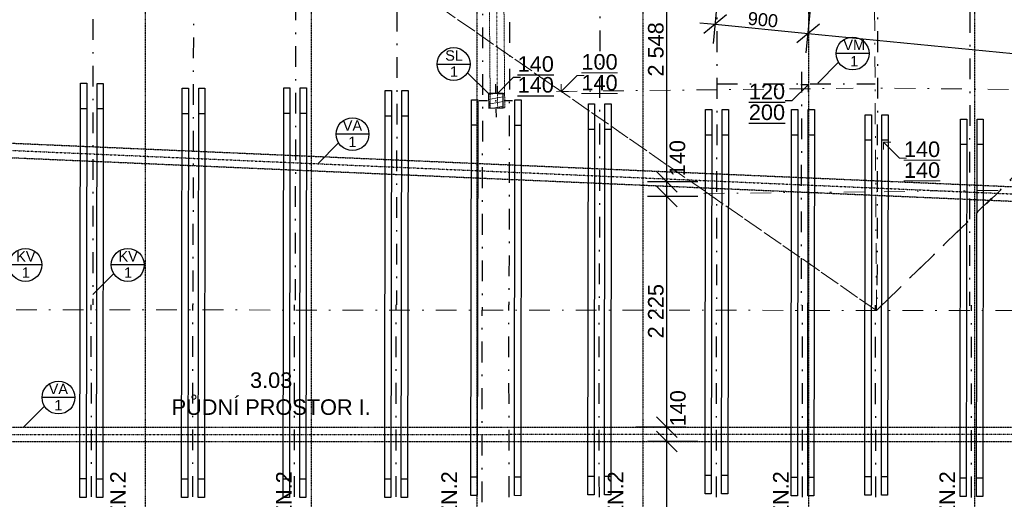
# Model space of a CAD drawing. Header units: millimetres. Extents: x -23738 to 4435, y -2716 to 20653.
# Tile 81 of 160: x -12343 to -2844, y 2438 to 7067. Entities that reach past the tile are written whole.
import ezdxf

# ---------------------------------------------------------------- set-up
doc = ezdxf.new("R2010")
doc.units = ezdxf.units.MM
doc.header["$MEASUREMENT"] = 0
for name, pattern in [('Wipeout_Contour', [1000, 0, -1000]), ('Čerchovaná', [450, 200, -117.5, 15, -117.5]), ('Čerchovaná M', [4.5, 2.5, -0.85, 0.3, -0.85]), ('Čerchovaná S', [3.5, 1.5, -0.85, 0.3, -0.85])]:
    doc.linetypes.add(name, pattern=pattern)
for name, color, linetype in [('9._POHLED ZÁPADNÍ_2_0', 7, 'Continuous'), ('9._POHLED ZÁPADNÍ_2_2D prvky - obecné', 7, 'Continuous'), ('9._POHLED ZÁPADNÍ_2_Anotace - SP', 7, 'Continuous'), ('9._POHLED ZÁPADNÍ_2_Konstrukce - krov', 7, 'Continuous'), ('9._POHLED ZÁPADNÍ_2_Kóty - SP', 7, 'Continuous'), ('9._POHLED ZÁPADNÍ_2_Nové_Anotace - SP', 7, 'Continuous'), ('9._POHLED ZÁPADNÍ_2_Nové_Konstrukce - krov', 7, 'Continuous'), ('9._POHLED ZÁPADNÍ_2_Nové_Kresby a obrázky', 7, 'Continuous'), ('9._POHLED ZÁPADNÍ_2_Nové_Kóty - SP', 7, 'Continuous'), ('9._POHLED ZÁPADNÍ_2_Nové_Popis', 7, 'Continuous'), ('9._POHLED ZÁPADNÍ_2_Nové_Výplně – Řezové', 7, 'Continuous'), ('9._POHLED ZÁPADNÍ_2_Popis', 7, 'Continuous'), ('9._POHLED ZÁPADNÍ_2_Zóny', 7, 'Continuous')]:
    doc.layers.add(name, color=color, linetype=linetype)
doc.styles.add('GENEROVANÝ_STYL_1', font='txt')
doc.styles.add('GENEROVANÝ_STYL_2', font='arial.ttf')

msp = doc.modelspace()

# ---------------------------------------------------------------- linework, layer by layer
at = {"layer": '9._POHLED ZÁPADNÍ_2_2D prvky - obecné', "color": 214, "linetype": 'Čerchovaná', "lineweight": 20}
for p, q in [((-4077.2, 4260.2), (-4140.9, 14406.2)), ((-4077.2, 4260.2), (-205.3, 8040.7)), ((-20477.7, 4271.9), (-359.7, 4258.9))]:
    msp.add_line(p, q, dxfattribs=at)
at = {"layer": '9._POHLED ZÁPADNÍ_2_Anotace - SP', "color": 8, "linetype": 'Continuous', "lineweight": 13}
for p, q in [((-6965.8, 6528.3), (-7119, 6375.1)), ((-6897.1, 6528.3), (-6965.8, 6528.3)), ((-7119, 6375.1), (-7119, 6445.8)), ((-7119, 6375.1), (-7048.2, 6375.1)), ((-3854.9, 5730.4), (-4008.1, 5883.6)), ((-4008.1, 5883.6), (-3937.4, 5883.6)), ((-4008.1, 5883.6), (-4008.1, 5812.9)), ((-3786.3, 5730.4), (-3854.9, 5730.4))]:
    msp.add_line(p, q, dxfattribs=at)
at = {"layer": '9._POHLED ZÁPADNÍ_2_Konstrukce - krov', "color": 8, "linetype": 'Čerchovaná', "lineweight": 13}
for p, q in [((-612.6, 7623.8), (-4077.2, 4260.2)), ((-7164.7, 6374.6), (-4301.7, 6404.8)), ((-1902.2, 6383.9), (-4090.7, 6407)), ((-2903.6, 5419.3), (-4014.8, 5406.8)), ((-5743, 5389.5), (-4072.9, 5407.1))]:
    msp.add_line(p, q, dxfattribs=at)
at = {"layer": '9._POHLED ZÁPADNÍ_2_Nové_Anotace - SP', "color": 1, "linetype": 'Continuous', "lineweight": 25}
for p, q in [((-4889.1, 6285.5), (-4735.9, 6438.7)), ((-4735.9, 6438.7), (-4806.6, 6438.7)), ((-4735.9, 6438.7), (-4735.9, 6367.9)), ((-4957.7, 6285.5), (-4889.1, 6285.5))]:
    msp.add_line(p, q, dxfattribs=at)
at = {"layer": '9._POHLED ZÁPADNÍ_2_Nové_Konstrukce - krov', "color": 1, "linetype": 'Čerchovaná', "lineweight": 25}
for p, q in [((-11637.1, 9321.9), (-11637.1, 4316.3)), ((-10663.2, 9145.2), (-10672.4, 4315.7)), ((-9676.8, 9061.3), (-9685.9, 4313.8)), ((-8700.1, 8954.4), (-8709, 4314.4)), ((-7614.3, 8842.6), (-7622.9, 4313.8)), ((-7874, 8792.2), (-7882.7, 4263.5)), ((-6743.4, 8763.7), (-6752, 4313)), ((-3173.3, 8491.7), (-3181.3, 4304.4)), ((-5614, 8304.6), (-5621.8, 4262.2)), ((-4064.8, 8304.9), (-4072.6, 4262.4)), ((-4800.6, 6564.8), (-4804.9, 4311.7)), ((-5617.5, 6448.6), (-4090.7, 6448.6)), ((-11649.5, 212.6), (-11652.1, 4316.3)), ((-10669.9, 211.9), (-10672.4, 4315.7)), ((-9689.4, 211.3), (-9691.9, 4315)), ((-8709.5, 210.7), (-8712, 4314.4)), ((-7620.4, 210), (-7622.9, 4313.8)), ((-6749.4, 209.2), (-6752, 4313)), ((-4788.9, 208), (-4791.4, 4311.8)), ((-4083.1, 207.6), (-4085.6, 4311.3)), ((-3159.3, 207), (-3161.9, 4310.7)), ((-7880.2, 159.7), (-7882.7, 4263.5)), ((-5619.2, 208.7), (-5621.7, 4262.2))]:
    msp.add_line(p, q, dxfattribs=at)
at = {"layer": '9._POHLED ZÁPADNÍ_2_Nové_Konstrukce - krov', "color": 1, "linetype": 'Continuous', "lineweight": 25}
for p, q in [((-11761.5, 2456.5), (-11756.3, 6452.9)), ((-11756.3, 6452.9), (-11696.3, 6452.9)), ((-11696.3, 6452.9), (-11701.5, 2456.5)), ((-11601.5, 2456.3), (-11596.3, 6452.7)), ((-11596.3, 6452.7), (-11536.3, 6452.7)), ((-11536.3, 6452.7), (-11541.5, 2456.3)), ((-10780.8, 2456.4), (-10775.7, 6405.6)), ((-10775.7, 6405.6), (-10715.7, 6405.5)), ((-10715.7, 6405.5), (-10720.8, 2456.3)), ((-10620.8, 2456.2), (-10615.7, 6405.4)), ((-10615.7, 6405.4), (-10555.7, 6405.3)), ((-10555.7, 6405.3), (-10560.8, 2456.1)), ((-9801.2, 2456.4), (-9796.1, 6409.4)), ((-9796.1, 6409.4), (-9736.1, 6409.3)), ((-9736.1, 6409.3), (-9741.2, 2456.3)), ((-9641.2, 2456.2), (-9636.1, 6409.2)), ((-9636.1, 6409.2), (-9576.1, 6409.1)), ((-9576.1, 6409.1), (-9581.2, 2456.1)), ((-8821.3, 2456.4), (-8816.2, 6383.5)), ((-8816.2, 6383.5), (-8756.2, 6383.5)), ((-8756.2, 6383.5), (-8761.3, 2456.3)), ((-8661.3, 2456.2), (-8656.2, 6383.3)), ((-8656.2, 6383.3), (-8596.2, 6383.3)), ((-8596.2, 6383.3), (-8601.3, 2456.1)), ((-7989.5, 2473.6), (-7984.5, 6293.9)), ((-7984.5, 6293.9), (-7924.5, 6293.9)), ((-7924.5, 6293.9), (-7929.5, 2473.5)), ((-7569.7, 2473.4), (-7564.7, 6293.7)), ((-7564.7, 6293.7), (-7504.7, 6293.6)), ((-7504.7, 6293.6), (-7509.7, 2473.3)), ((-11696.6, 6206.5), (-11756.6, 6206.6)), ((-11536.6, 6206.3), (-11596.6, 6206.4)), ((-6861.2, 2481.3), (-6856.3, 6254.8)), ((-6856.3, 6254.8), (-6796.3, 6254.8)), ((-6796.3, 6254.8), (-6801.2, 2481.3)), ((-6701.2, 2481.1), (-6696.3, 6254.6)), ((-6696.3, 6254.6), (-6636.3, 6254.5)), ((-6636.3, 6254.5), (-6641.2, 2481.1)), ((-5731, 2490.9), (-5726.2, 6199.5)), ((-5726.2, 6199.5), (-5666.2, 6199.5)), ((-5666.2, 6199.5), (-5671, 2490.8)), ((-5571, 2490.7), (-5566.2, 6199.3)), ((-5566.2, 6199.3), (-5506.2, 6199.3)), ((-5506.2, 6199.3), (-5511, 2490.6)), ((-4900.7, 2471.6), (-4895.8, 6199.5)), ((-4895.8, 6199.5), (-4835.8, 6199.4)), ((-4835.8, 6199.4), (-4840.7, 2471.5)), ((-4740.7, 2471.4), (-4735.8, 6199.3)), ((-4735.8, 6199.3), (-4675.8, 6199.2)), ((-4675.8, 6199.2), (-4680.7, 2471.3)), ((-10716, 6159.1), (-10776, 6159.2)), ((-10556, 6158.9), (-10616, 6159)), ((-9736.4, 6162.9), (-9796.4, 6163)), ((-9576.4, 6162.7), (-9636.4, 6162.8)), ((-8756.5, 6137.1), (-8816.5, 6137.2)), ((-8596.5, 6136.9), (-8656.5, 6137)), ((-4189.5, 2478.4), (-4184.7, 6149.9)), ((-4184.7, 6149.9), (-4124.7, 6149.8)), ((-4124.7, 6149.8), (-4129.5, 2478.4)), ((-4029.5, 2478.2), (-4024.7, 6149.7)), ((-4024.7, 6149.7), (-3964.7, 6149.6)), ((-3964.7, 6149.6), (-3969.5, 2478.2)), ((-3271.1, 2465.2), (-3266.4, 6108)), ((-3266.4, 6108), (-3206.4, 6107.9)), ((-3206.4, 6107.9), (-3211.1, 2465.1)), ((-3111.1, 2465), (-3106.4, 6107.7)), ((-3106.4, 6107.7), (-3046.4, 6107.7)), ((-3046.4, 6107.7), (-3051.1, 2464.9)), ((-7924.9, 6047.5), (-7984.9, 6047.6)), ((-7505.1, 6047.3), (-7565.1, 6047.3)), ((-6796.6, 6008.4), (-6856.6, 6008.5)), ((-6636.6, 6008.2), (-6696.6, 6008.2)), ((-5666.5, 5953.1), (-5726.5, 5953.2)), ((-5506.5, 5952.9), (-5566.5, 5953)), ((-4836.2, 5953), (-4896.2, 5953.1)), ((-4676.2, 5952.8), (-4736.2, 5952.9)), ((-4125.1, 5903.5), (-4185.1, 5903.5)), ((-3965.1, 5903.3), (-4025.1, 5903.3)), ((-3206.7, 5861.5), (-3266.7, 5861.6)), ((-3046.7, 5861.3), (-3106.7, 5861.4)), ((-5670.8, 2668.5), (-5730.8, 2668.6)), ((-5510.8, 2668.3), (-5570.8, 2668.4)), ((-11701.2, 2634.2), (-11761.2, 2634.2)), ((-11541.2, 2633.9), (-11601.2, 2634)), ((-10720.6, 2634), (-10780.6, 2634.1)), ((-10560.6, 2633.8), (-10620.6, 2633.9)), ((-9741, 2634), (-9801, 2634.1)), ((-9581, 2633.8), (-9641, 2633.9)), ((-8761.1, 2634), (-8821.1, 2634.1)), ((-8601.1, 2633.8), (-8661.1, 2633.9)), ((-7929.3, 2651.2), (-7989.3, 2651.3)), ((-7509.5, 2651), (-7569.5, 2651.1)), ((-6801, 2659), (-6861, 2659)), ((-6641, 2658.8), (-6701, 2658.8)), ((-4840.4, 2649.2), (-4900.4, 2649.3)), ((-4680.4, 2649), (-4740.4, 2649.1)), ((-4129.3, 2656.1), (-4189.3, 2656.1)), ((-3969.3, 2655.9), (-4029.3, 2655.9)), ((-3210.9, 2642.8), (-3270.9, 2642.9)), ((-3050.9, 2642.6), (-3110.9, 2642.7)), ((-7929.5, 2473.5), (-7989.5, 2473.6)), ((-7509.7, 2473.3), (-7569.7, 2473.4)), ((-6801.2, 2481.3), (-6861.2, 2481.3)), ((-6641.2, 2481.1), (-6701.2, 2481.1)), ((-5671, 2490.8), (-5731, 2490.9)), ((-5511, 2490.6), (-5571, 2490.7)), ((-4840.7, 2471.5), (-4900.7, 2471.6)), ((-4680.7, 2471.3), (-4740.7, 2471.4)), ((-4129.5, 2478.4), (-4189.5, 2478.4)), ((-3969.5, 2478.2), (-4029.5, 2478.2)), ((-11701.5, 2456.5), (-11761.5, 2456.5)), ((-11541.5, 2456.3), (-11601.5, 2456.3)), ((-10720.8, 2456.3), (-10780.8, 2456.4)), ((-10560.8, 2456.1), (-10620.8, 2456.2)), ((-9741.2, 2456.3), (-9801.2, 2456.4)), ((-9581.2, 2456.1), (-9641.2, 2456.2)), ((-8761.3, 2456.3), (-8821.3, 2456.4)), ((-8601.3, 2456.1), (-8661.3, 2456.2)), ((-3211.1, 2465.1), (-3271.1, 2465.2)), ((-3051.1, 2464.9), (-3111.1, 2465))]:
    msp.add_line(p, q, dxfattribs=at)
at = {"layer": '9._POHLED ZÁPADNÍ_2_Nové_Konstrukce - krov', "color": 1, "linetype": 'Čerchovaná M', "lineweight": 25}
for p, q in [((-15764, 6020.7), (-491.5, 5356.6)), ((-15770.1, 5880.8), (-497.6, 5216.8)), ((-15807.8, 3134.7), (-507.3, 3135.7)), ((-15807.8, 3134.7), (-507.3, 3135.7)), ((-15807.8, 2994.7), (-507.3, 2995.7)), ((-15807.8, 2994.7), (-507.3, 2995.7))]:
    msp.add_line(p, q, dxfattribs=at)
at = {"layer": '9._POHLED ZÁPADNÍ_2_Nové_Konstrukce - krov', "color": 1, "linetype": 'Čerchovaná S', "lineweight": 25}
for p, q in [((-15767, 5950.8), (-494.6, 5286.7)), ((-15807.8, 3064.7), (-507.3, 3065.7)), ((-15807.8, 3064.7), (-507.3, 3065.7))]:
    msp.add_line(p, q, dxfattribs=at)
at = {"layer": '9._POHLED ZÁPADNÍ_2_Nové_Kresby a obrázky', "color": 1, "linetype": 'Continuous', "lineweight": 25}
msp.add_line((-7512.6, 6508.1), (-7581.2, 6508.1), dxfattribs=at)
at = {"layer": '9._POHLED ZÁPADNÍ_2_Nové_Kóty - SP', "color": 1, "linetype": 'Continuous', "lineweight": 25}
for p, q in [((-6099.3, 5500.9), (-6099.3, 8048.6)), ((-5651, 6836), (-5603.3, 7321.1)), ((-4755.3, 6748), (-4707.7, 7233.1)), ((-5782, 7037.2), (-5632.7, 7022.6)), ((-5523.4, 7112.3), (-5742, 6932.8)), ((-5632.7, 7022.6), (-4737, 6934.6)), ((-4627.7, 7024.3), (-4846.3, 6844.8)), ((-4737, 6934.6), (-424.6, 6510.8)), ((-6199.3, 5600.9), (-5999.3, 5400.9)), ((-5799.3, 5500.9), (-6286.8, 5500.9)), ((-6199.3, 5460.8), (-5999.3, 5260.8)), ((-6099.3, 5360.8), (-6099.3, 5500.9)), ((-5799.3, 5360.8), (-6286.8, 5360.8)), ((-6099.3, 3135.3), (-6099.3, 5360.8)), ((-6199.3, 3235.3), (-5999.3, 3035.3)), ((-5911.8, 3135.3), (-6399.3, 3135.3)), ((-6099.3, 2995.3), (-6099.3, 3135.3)), ((-6199.3, 3095.3), (-5999.3, 2895.3)), ((-5799.3, 2995.3), (-6286.8, 2995.3)), ((-6099.3, 752.9), (-6099.3, 2995.3))]:
    msp.add_line(p, q, dxfattribs=at)
at = {"layer": '9._POHLED ZÁPADNÍ_2_Nové_Popis', "color": 1, "linetype": 'Čerchovaná M', "lineweight": 25}
for p, q in [((-11132.3, 8764.3), (-11132.3, 750.7)), ((-9532.3, 8764.3), (-9532.3, 750.7)), ((-7932.3, 8764.3), (-7932.3, 750.7)), ((-6332.3, 8764.3), (-6332.3, 750.7)), ((-4732.3, 8764.3), (-4732.3, 750.7)), ((-3132.3, 8764.3), (-3132.3, 750.7))]:
    msp.add_line(p, q, dxfattribs=at)
at = {"layer": '9._POHLED ZÁPADNÍ_2_Nové_Popis', "color": 1, "linetype": 'Continuous', "lineweight": 25}
for p, q in [((-4442.2, 6656.5), (-4643.8, 6454.9)), ((-4148.9, 6740.2), (-4466, 6740.2)), ((-8314.5, 6639.3), (-7997.4, 6639.3)), ((-8973.2, 5962.2), (-9290.4, 5962.2)), ((-9266.5, 5878.5), (-9468.1, 5676.9)), ((-12128.8, 4700.1), (-12446, 4700.1)), ((-11142.2, 4700.1), (-11459.3, 4700.1)), ((-11435.4, 4616.4), (-11637.1, 4414.8)), ((-11810.4, 3420.3), (-12127.6, 3420.3)), ((-12103.7, 3336.6), (-12305.3, 3134.9))]:
    msp.add_line(p, q, dxfattribs=at)
for centre in [(-4307.5, 6740.2), (-8156, 6639.3), (-9131.8, 5962.2), (-12287.4, 4700.1), (-11300.7, 4700.1), (-11969, 3420.3)]:
    msp.add_circle(centre, 158.6, dxfattribs=at)

# ---------------------------------------------------------------- texts
at = {"layer": '9._POHLED ZÁPADNÍ_2_0', "color": 1, "linetype": 'Continuous', "lineweight": 25, "char_height": 150, "attachment_point": 7, "rotation": 90, "style": 'GENEROVANÝ_STYL_1'}
for insert in [(-11317.3, 1020.4), (-9717.3, 1020.4), (-8122.9, 1020.4), (-6517.3, 1020.4), (-4922.9, 1020.4), (-3317.3, 1020.4)]:
    msp.add_mtext('\\A1;{\\pql;\\fArial|b0|i0|c238|p38;IPE 240 - POZN.2}', dxfattribs=dict(at, insert=insert))
at = {"layer": '9._POHLED ZÁPADNÍ_2_Anotace - SP', "color": 1, "linetype": 'Continuous', "lineweight": 25, "char_height": 150, "attachment_point": 5, "line_spacing_factor": 0.804162, "style": 'GENEROVANÝ_STYL_1'}
for s, insert in [('\\A1;{\\pqc;\\fArial|b0|i0|c238|p38;\\L\\L1\\fArial|b0|i0|c238|p38;\\L\\L4\\fArial|b0|i0|c238|p38;\\L\\L0\\P\\pqc;\\fArial|b0|i0|c238|p38;140}', (-7364.3, 6538.1)), ('\\A1;{\\pqc;\\fArial|b0|i0|c238|p38;\\L\\L120\\P\\pqc;\\fArial|b0|i0|c238|p38;20\\fArial|b0|i0|c238|p38;0}', (-5133.8, 6273.1))]:
    msp.add_mtext(s, dxfattribs=dict(at, insert=insert))
at = {"layer": '9._POHLED ZÁPADNÍ_2_Anotace - SP', "color": 8, "linetype": 'Continuous', "lineweight": 13, "char_height": 150, "attachment_point": 5, "line_spacing_factor": 0.804162, "style": 'GENEROVANÝ_STYL_1'}
for s, insert in [('\\A1;{\\pqc;\\fArial|b0|i0|c238|p38;\\L\\L1\\fArial|b0|i0|c238|p38;\\L\\L0\\fArial|b0|i0|c238|p38;\\L\\L0\\P\\pqc;\\fArial|b0|i0|c238|p38;140}', (-6748.8, 6558.3)), ('\\A1;{\\pqc;\\fArial|b0|i0|c238|p38;\\L\\L1\\fArial|b0|i0|c238|p38;\\L\\L4\\fArial|b0|i0|c238|p38;\\L\\L0\\P\\pqc;\\fArial|b0|i0|c238|p38;140}', (-3638, 5715.1))]:
    msp.add_mtext(s, dxfattribs=dict(at, insert=insert))
at = {"layer": '9._POHLED ZÁPADNÍ_2_Kóty - SP', "color": 1, "linetype": 'Continuous', "lineweight": 25, "attachment_point": 7, "style": 'GENEROVANÝ_STYL_2'}
for s, insert, char_height, width, rotation in [('\\A1;{\\pql;\\fArial|b0|i0|c0|p38;900}', (-5324, 7017.4), 125, 284.572, 354.38801), ('\\A1;{\\pql;\\fArial|b0|i0|c0|p38;2\xa0548}', (-6129.3, 6518.3), 150, 512.914, 90), ('\\A1;{\\pql;\\fArial|b0|i0|c0|p38;140}', (-5920.9, 5555.8), 150, 341.487, 90), ('\\A1;{\\pql;\\fArial|b0|i0|c0|p38;2\xa0225}', (-6129.3, 3991.6), 150, 512.914, 90), ('\\A1;{\\pql;\\fArial|b0|i0|c0|p38;140}', (-5916.1, 3141.7), 150, 341.487, 90)]:
    msp.add_mtext(s, dxfattribs=dict(at, insert=insert, char_height=char_height, width=width, rotation=rotation))
at = {"layer": '9._POHLED ZÁPADNÍ_2_Popis', "color": 1, "linetype": 'Continuous', "lineweight": 25, "char_height": 100, "attachment_point": 5, "style": 'GENEROVANÝ_STYL_1'}
for s, insert, line_spacing_factor in [('\\A1;{\\pqc;\\fArial|b0|i0|c238|p38;VM\\P\\pqc;\\fArial|b0|i0|c238|p38;1}', (-4292.1, 6744.8), 0.9406), ('\\A1;{\\pqc;\\fArial|b0|i0|c238|p38;SL\\P\\pqc;\\fArial|b0|i0|c238|p38;1}', (-8152.2, 6643.8), 0.931125), ('\\A1;{\\pqc;\\fArial|b0|i0|c238|p38;VA\\P\\pqc;\\fArial|b0|i0|c238|p38;1}', (-9132.8, 5966.7), 0.9406), ('\\A1;{\\pqc;\\fArial|b0|i0|c238|p38;KV\\P\\pqc;\\fArial|b0|i0|c238|p38;1}', (-12283.4, 4704.7), 0.9406), ('\\A1;{\\pqc;\\fArial|b0|i0|c238|p38;KV\\P\\pqc;\\fArial|b0|i0|c238|p38;1}', (-11296.8, 4704.7), 0.9406), ('\\A1;{\\pqc;\\fArial|b0|i0|c238|p38;VA\\P\\pqc;\\fArial|b0|i0|c238|p38;1}', (-11970.1, 3424.8), 0.9406)]:
    msp.add_mtext(s, dxfattribs=dict(at, insert=insert, line_spacing_factor=line_spacing_factor))
at = {"layer": '9._POHLED ZÁPADNÍ_2_Zóny', "color": 1, "linetype": 'Continuous', "lineweight": 25, "char_height": 150, "attachment_point": 2, "style": 'GENEROVANÝ_STYL_1'}
for s, insert in [('\\A1;{\\pqc;\\pt0;\\fArial|b0|i0|c238|p38;3.03}', (-9916.7, 3663.2)), ('\\A1;{\\pqc;\\pt0;\\fArial|b0|i0|c238|p38;PŮDNÍ PROSTOR I.}', (-9916.7, 3403))]:
    msp.add_mtext(s, dxfattribs=dict(at, insert=insert))

# ---------------------------------------------------------------- wipeouts: each hides what was drawn before it
at = {"color": 254, "linetype": 'Wipeout_Contour', "lineweight": 0, "ltscale": 39909.570037}
msp.add_wipeout([(-7818.1, 6214), (-7678.1, 6215.5), (-7679.7, 6355.5), (-7819.6, 6354)], dxfattribs=at).dxf.layer = '9._POHLED ZÁPADNÍ_2_Nové_Výplně – Řezové'

# ---------------------------------------------------------------- next in the draw order: hatches: boundary and pattern name
at = {"layer": '9._POHLED ZÁPADNÍ_2_Nové_Výplně – Řezové', "linetype": 'Continuous', "lineweight": 20, "true_color": 0xffaaaa}
h = msp.add_hatch(dxfattribs=at)
h.set_pattern_fill('Dřevo_0002', color=21, style=0, pattern_type=2)
h.set_pattern_definition([(10, (0, -9e-13), (-7.81417, 44.31635), [])])
h.paths.add_polyline_path([(-7818.1, 6214), (-7678.1, 6215.5), (-7679.7, 6355.5), (-7819.6, 6354)])

# ---------------------------------------------------------------- next in the draw order: linework, layer by layer
at = {"layer": '9._POHLED ZÁPADNÍ_2_2D prvky - obecné', "color": 214, "linetype": 'Čerchovaná', "lineweight": 20}
msp.add_line((-4077.2, 4260.2), (-11329.3, 9302.4), dxfattribs=at)
at = {"layer": '9._POHLED ZÁPADNÍ_2_Konstrukce - krov', "color": 8, "linetype": 'Čerchovaná M', "lineweight": 13}
for p, q in [((-7887.8, 16728.3), (-7803.3, 6214)), ((-7747.8, 16729.4), (-7663.3, 6215.1)), ((-7803.3, 6214), (-7663.3, 6215.1))]:
    msp.add_line(p, q, dxfattribs=at)
at = {"layer": '9._POHLED ZÁPADNÍ_2_Konstrukce - krov', "color": 251, "linetype": 'Čerchovaná S', "lineweight": 13, "true_color": 0x6a6a6a}
msp.add_line((-7817.8, 16728.9), (-7733.3, 6214.6), dxfattribs=at)
at = {"layer": '9._POHLED ZÁPADNÍ_2_Konstrukce - krov', "color": 8, "linetype": 'Čerchovaná', "lineweight": 13}
msp.add_line((-10703.9, 8867.6), (-4104.2, 4279), dxfattribs=at)
at = {"layer": '9._POHLED ZÁPADNÍ_2_Nové_Konstrukce - krov', "color": 1, "linetype": 'Continuous', "lineweight": 25}
for p, q in [((-7749.8, 6364.7), (-7750.6, 6444.7)), ((-7828.9, 6283.9), (-7908.9, 6283)), ((-7668.9, 6285.6), (-7588.9, 6286.5)), ((-7748, 6204.7), (-7747.2, 6124.8))]:
    msp.add_line(p, q, dxfattribs=at)
at = {"layer": '9._POHLED ZÁPADNÍ_2_Nové_Konstrukce - krov', "color": 1, "linetype": 'Continuous', "lineweight": 25, "flags": 128}
msp.add_lwpolyline([(-7818.1, 6214), (-7678.1, 6215.5), (-7679.7, 6355.5), (-7819.6, 6354)], close=True, dxfattribs=at)
at = {"layer": '9._POHLED ZÁPADNÍ_2_Nové_Konstrukce - krov', "color": 1, "linetype": 'Continuous', "lineweight": 25}
msp.add_point((-7748.9, 6284.7), dxfattribs=at)
at = {"layer": '9._POHLED ZÁPADNÍ_2_Nové_Kresby a obrázky', "color": 1, "linetype": 'Continuous', "lineweight": 25}
for p, q in [((-7581.2, 6508.1), (-7734.4, 6354.9)), ((-7734.4, 6354.9), (-7734.4, 6425.6)), ((-7734.4, 6354.9), (-7663.7, 6354.9))]:
    msp.add_line(p, q, dxfattribs=at)
at = {"layer": '9._POHLED ZÁPADNÍ_2_Nové_Popis', "color": 1, "linetype": 'Continuous', "lineweight": 25}
msp.add_line((-8021.3, 6555.6), (-7819.6, 6354), dxfattribs=at)

doc.saveas('drawing.dxf')
